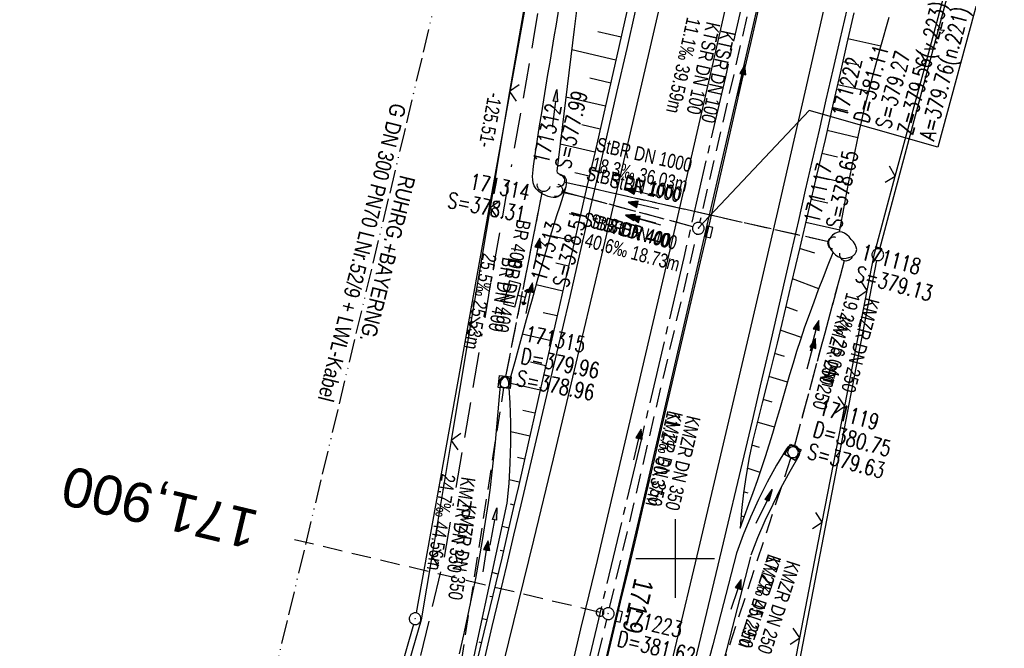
# Model space of a CAD drawing. Extents: x 509317 to 509828, y 453812 to 454779.
# Tile 13 of 23: x 509517 to 509642, y 454289 to 454369. Entities that reach past the tile are written whole.
import ezdxf
from ezdxf.enums import TextEntityAlignment as Align

# ---------------------------------------------------------------- set-up
doc = ezdxf.new("R2010")
doc.units = 0
doc.header["$LTSCALE"] = 10
doc.header["$MEASUREMENT"] = 0
for name, pattern in [('ACAD_ISO13W100', [36, 12, -3, 12, -3, 0, -3, 0, -3]), ('ACAD_ISO16W100', [73, 15, -6.5, 15, -6.5, 15, -7, 1, -7]), ('ACHSE', [5.5, 4, -0.5, 0.5, -0.5]), ('AUSGEZOGEN', [0]), ('LT00', [0]), ('LT12', [0.4, 0.3, -0.1]), ('LT17', [0.15, 0.1, -0.05]), ('STRICHLINIE2', [0.375, 0.25, -0.125])]:
    doc.linetypes.add(name, pattern=pattern)
doc.layers.get('0').update_dxf_attribs({"linetype": 'LT00'})
for name, color, linetype in [('--EK_FBR', 1, 'LT00'), ('--EK_Halt-Pfeil', 4, 'LT00'), ('--EK_Haltung', 7, 'STRICHLINIE2'), ('--EK_Haltung-Text', 140, 'LT00'), ('--EK_Schacht-Text', 5, 'LT00'), ('--EK_ST-93-1', 30, 'LT17'), ('--EL_DFK_AB_L', 21, 'LT00'), ('--EL_DFK_AB_P', 7, 'LT00'), ('--EL_Halt-Pfeil', 4, 'LT00'), ('--EL_Haltung', 182, 'STRICHLINIE2'), ('--EL_Haltung-Text', 182, 'LT00'), ('-AX-093', 35, 'ACHSE'), ('-ST-93-1', 250, 'LT00'), ('ABSTAND', 8, 'LT00'), ('BAB-KABEL', 220, 'ACAD_ISO16W100'), ('DFK_AB_L', 21, 'LT00'), ('DFK_AB_P', 7, 'LT00'), ('DL', 182, 'LT12'), ('DL_PFEIL', 201, 'LT00'), ('DL_TEXT', 182, 'LT00'), ('GASLTG', 250, 'ACAD_ISO13W100'), ('GASLTG_TEXT', 250, 'Continuous'), ('PFEIL', 140, 'AUSGEZOGEN'), ('V117_AFBR_BAB', 250, 'LT00'), ('V117_BOESCH', 250, 'LT00'), ('V117_BOSCHUNG', 250, 'LT00'), ('V117_GRABEN', 250, 'LT00'), ('V117_H_BORD', 8, 'LT00'), ('V117_KA_MULD', 182, 'LT00'), ('V117_KA_PRUF', 182, 'LT00'), ('V117_LD_MARK', 250, 'LT00'), ('V117_RASTER', 250, 'LT00'), ('V117_SINKK', 182, 'LT00'), ('V117_STROM', 80, 'LT00'), ('V117_UK_DURCH', 182, 'LT00'), ('V117_ZAUN', 40, 'LT00')]:
    doc.layers.add(name, color=color, linetype=linetype)
doc.styles.add('Beschrift', font='ARIAL.TTF')
doc.styles.add('Haltungsbeschriftung', font='ARIAL.TTF', dxfattribs={"width": 0.75})
doc.styles.add('schachtbeschriftung', font='romans.shx', dxfattribs={"width": 0.75, "height": 2})
doc.styles.get("Standard").update_dxf_attribs({"font": 'ARIAL.TTF'})
doc.styles.add('Versorgungsltg', font='ARIAL.TTF', dxfattribs={"width": 0.8, "height": 2})

# ---------------------------------------------------------------- blocks, each defined once
blk = doc.blocks.new('SYMB7050')
at = {"color": 0, "linetype": 'ByBlock'}
blk.add_lwpolyline([(0, 0), (0, 0.093), (0.046, 0.058)], dxfattribs=at)
blk = doc.blocks.new('SYMB0003')
at = {"color": 0, "linetype": 'ByBlock'}
for p, q in [((-0.015712, 0), (0.010166, 0.012015)), ((0, -0.021257), (-0.015712, 0)), ((0.010166, 0.012015), (0, -0.021257))]:
    blk.add_line(p, q, dxfattribs=at)
for points in [[(-0.031395, 0.499013), (-0.093691, 0.491144), (-0.154509, 0.475528), (-0.21289, 0.452414), (-0.267913, 0.422164), (-0.318712, 0.385257), (-0.364484, 0.342274), (-0.404509, 0.293893), (-0.438154, 0.240877), (-0.464888, 0.184062), (-0.484292, 0.124345), (-0.496058, 0.062667), (-0.5, 0)], [(-0.5, 0), (-0.496058, -0.062667), (-0.484292, -0.124345), (-0.464888, -0.184062), (-0.438154, -0.240877), (-0.404509, -0.293893), (-0.364485, -0.342274), (-0.318712, -0.385257), (-0.267914, -0.422164), (-0.21289, -0.452414), (-0.154509, -0.475529), (-0.093691, -0.491144), (-0.031395, -0.499014), (0.031395, -0.499014)], [(0.5, 0), (0.496057, 0.062667), (0.484292, 0.124345), (0.464888, 0.184062), (0.438153, 0.240877), (0.404509, 0.293893), (0.364484, 0.342274), (0.318712, 0.385257), (0.267913, 0.422164), (0.21289, 0.452414), (0.154509, 0.475528), (0.093691, 0.491144), (0.031395, 0.499013), (-0.031395, 0.499013)], [(0.031395, -0.499014), (0.093691, -0.491144), (0.154509, -0.475529), (0.21289, -0.452414), (0.267914, -0.422164), (0.318712, -0.385257), (0.364485, -0.342274), (0.404509, -0.293893), (0.438154, -0.240877), (0.464889, -0.184062), (0.484292, -0.124345), (0.496058, -0.062667), (0.5, 0)]]:
    blk.add_lwpolyline(points, dxfattribs=at)
blk = doc.blocks.new('Pfreil3')
at = {"layer": 'PFEIL'}
blk.add_hatch(color=256, dxfattribs=at).paths.add_polyline_path([(-1.55, 0.27), (-1.55, -0.27), (0, 0)])
for p, q in [((-1.55, 0), (-4.83, 0)), ((-1.55, -0.27), (-1.55, 0.27)), ((-1.55, 0.27), (0, 0)), ((0, 0), (-1.55, -0.27))]:
    blk.add_line(p, q, dxfattribs=at)
blk = doc.blocks.new('SYMB0652')
at = {"color": 0, "linetype": 'ByBlock'}
blk.add_lwpolyline([(-0.15, -0.075), (0.15, -0.075), (0.15, 0.075), (-0.15, 0.075), (-0.15, -0.075)], dxfattribs=at)
blk = doc.blocks.new('SYMB1210')
at = {"color": 0, "linetype": 'ByBlock'}
blk.add_line((0.018815, -0.179014), (0.055623, -0.17119), dxfattribs=at)
for points in [[(-0.2, -0.2), (-0.2, 0.2), (0.2, 0.2), (0.2, -0.2), (-0.2, -0.2)], [(0.018815, 0.179014), (-0.018815, 0.179014), (-0.055623, 0.17119), (-0.09, 0.155885), (-0.120444, 0.133766), (-0.145623, 0.105801), (-0.164438, 0.073213), (-0.176067, 0.037424), (-0.18, 0)], [(-0.18, 0), (-0.176067, -0.037424), (-0.164438, -0.073213), (-0.145623, -0.105801), (-0.120444, -0.133766), (-0.09, -0.155885), (-0.055623, -0.17119), (-0.018815, -0.179014), (0.018815, -0.179014)], [(0.18, 0), (0.176067, 0.037424), (0.164438, 0.073213), (0.145623, 0.105801), (0.120444, 0.133766), (0.09, 0.155885), (0.055623, 0.17119), (0.018815, 0.179014)], [(0.055623, -0.17119), (0.09, -0.155885), (0.120444, -0.133766), (0.145623, -0.105801), (0.164438, -0.073213), (0.176067, -0.037424), (0.18, 0)]]:
    blk.add_lwpolyline(points, dxfattribs=at)
blk = doc.blocks.new('SYMB1107')
at = {"color": 0, "linetype": 'ByBlock'}
for points in [[(-0.2, 0), (-0.196157, 0.039018), (-0.184776, 0.076537), (-0.166294, 0.111114), (-0.141421, 0.141421), (-0.111114, 0.166294), (-0.076537, 0.184776), (-0.039018, 0.196157), (0, 0.2)], [(0, 0.2), (0.039018, 0.196157), (0.076537, 0.184776), (0.111114, 0.166294), (0.141421, 0.141421), (0.166294, 0.111114), (0.184776, 0.076537), (0.196157, 0.039018), (0.2, 0)]]:
    blk.add_lwpolyline(points, dxfattribs=at)
blk = doc.blocks.new('SYMB0702')
at = {"color": 0, "linetype": 'ByBlock'}
for p, q in [((0.1, 0.175), (-0.1, 0.175)), ((0, 0.075), (0, 0.175)), ((0.071716, 0.203284), (0.071716, 0.146716))]:
    blk.add_line(p, q, dxfattribs=at)
for points in [[(-0.071716, 0.203284), (-0.1, 0.175), (-0.071716, 0.146716), (-0.071716, 0.203284)], [(0.071716, 0.203284), (0.1, 0.175), (0.071716, 0.146716)], [(0.15, 0.075), (-0.15, 0.075), (-0.15, -0.075), (0.15, -0.075), (0.15, 0.075)]]:
    blk.add_lwpolyline(points, dxfattribs=at)
blk = doc.blocks.new('SYMB0024')
at = {"color": 0, "linetype": 'ByBlock'}
for p, q in [((-0.5, 0.5), (0, 0)), ((0, 0), (0.5, 0.5))]:
    blk.add_line(p, q, dxfattribs=at)
blk = doc.blocks.new('SYMB0070')
at = {"color": 0, "linetype": 'ByBlock'}
for p, q in [((-0.5, 0), (0.2, 0)), ((0.5, 0), (0.2, 0.1)), ((0.2, 0.1), (0.2, 0)), ((0.468, 0), (0.21, 0.086)), ((0.21, 0.086), (0.21, -0.086)), ((0.21, -0.086), (0.468, 0)), ((0.22, -0.072), (0.437, 0)), ((0.23, -0.058), (0.405, 0)), ((0.24, -0.045), (0.374, 0)), ((0.342, 0), (0.25, 0.031)), ((0.25, 0.031), (0.25, -0.031)), ((0.25, -0.031), (0.342, 0)), ((0.26, -0.017), (0.31, 0)), ((0.27, -0.003), (0.279, 0))]:
    blk.add_line(p, q, dxfattribs=at)
for points in [[(0.2, 0), (0.2, -0.1), (0.5, 0)], [(0.437, 0), (0.22, 0.072), (0.22, -0.072)], [(0.405, 0), (0.23, 0.058), (0.23, -0.058)], [(0.374, 0), (0.24, 0.045), (0.24, -0.045)], [(0.31, 0), (0.26, 0.017), (0.26, -0.017)], [(0.279, 0), (0.27, 0.003), (0.27, -0.003)]]:
    blk.add_lwpolyline(points, dxfattribs=at)
blk = doc.blocks.new('SYMB2')
at = {"color": 0, "linetype": 'ByBlock', "flags": 128}
for points in [[(-0.031395, 0.499013), (-0.093691, 0.491144), (-0.154509, 0.475528), (-0.21289, 0.452414), (-0.267913, 0.422164), (-0.318712, 0.385257), (-0.364484, 0.342274), (-0.404509, 0.293893), (-0.438154, 0.240877), (-0.464888, 0.184062), (-0.484292, 0.124345), (-0.496058, 0.062667), (-0.5, 0)], [(-0.5, 0), (-0.496058, -0.062667), (-0.484292, -0.124345), (-0.464888, -0.184062), (-0.438154, -0.240877), (-0.404509, -0.293893), (-0.364485, -0.342274), (-0.318712, -0.385257), (-0.267914, -0.422164), (-0.21289, -0.452414), (-0.154509, -0.475529), (-0.093691, -0.491144), (-0.031395, -0.499014), (0.031395, -0.499014)], [(0.5, 0), (0.496057, 0.062667), (0.484292, 0.124345), (0.464888, 0.184062), (0.438153, 0.240877), (0.404509, 0.293893), (0.364484, 0.342274), (0.318712, 0.385257), (0.267913, 0.422164), (0.21289, 0.452414), (0.154509, 0.475528), (0.093691, 0.491144), (0.031395, 0.499013), (-0.031395, 0.499013)], [(0.031395, -0.499014), (0.093691, -0.491144), (0.154509, -0.475529), (0.21289, -0.452414), (0.267914, -0.422164), (0.318712, -0.385257), (0.364485, -0.342274), (0.404509, -0.293893), (0.438154, -0.240877), (0.464889, -0.184062), (0.484292, -0.124345), (0.496058, -0.062667), (0.5, 0)]]:
    blk.add_lwpolyline(points, dxfattribs=at)

msp = doc.modelspace()

# ---------------------------------------------------------------- linework, layer by layer
at = {"layer": '--EK_FBR', "color": 2}
for points in [[(509609.78, 454384.9), (509604.49, 454361.75), (509599.33, 454339.27), (509594.04, 454316.8), (509591.07, 454304.1), (509590.05, 454299.74), (509589.01, 454295.38), (509587.97, 454291.03), (509586.92, 454286.67)], [(509610.64, 454370.18), (509609.58, 454365.52), (509608.51, 454360.86), (509607.49, 454356.37), (509606.46, 454351.89), (509605.43, 454347.41), (509604.4, 454342.93), (509603.36, 454338.45), (509602.31, 454333.91), (509601.25, 454329.37), (509600.18, 454324.84), (509599.12, 454320.3), (509598.05, 454315.76)], [(509598.05, 454315.76), (509597.31, 454312.58), (509596.57, 454309.39), (509595.82, 454306.2), (509595.07, 454303.01), (509594.05, 454298.72), (509593.02, 454294.42), (509591.99, 454290.13), (509590.95, 454285.84), (509589.91, 454281.55), (509588.87, 454277.26), (509587.69, 454272.41), (509586.52, 454267.56), (509585.34, 454262.7), (509584.16, 454257.85), (509582.98, 454253), (509581.44, 454246.72), (509579.9, 454240.44), (509578.34, 454234.17), (509576.78, 454227.9), (509574.7, 454219.6), (509572.6, 454211.3), (509570.5, 454203.01)]]:
    msp.add_lwpolyline(points, dxfattribs=at)
at = {"layer": '--EK_FBR'}
for points in [[(509621.85, 454369.87), (509620.97, 454366.03), (509620.08, 454362.2), (509619.2, 454358.36), (509618.33, 454354.52), (509617.45, 454350.69), (509616.57, 454346.85), (509615.7, 454343.02), (509614.82, 454339.18), (509613.94, 454335.35), (509612.91, 454330.89), (509611.87, 454326.43), (509610.84, 454321.98), (509609.8, 454317.53), (509608.75, 454313.07)], [(509575.8, 454287.48), (509576.72, 454291.35), (509577.64, 454295.22), (509578.55, 454299.09), (509579.47, 454302.96), (509580.38, 454306.83), (509583.51, 454320.02), (509584.57, 454324.5), (509585.62, 454328.98), (509586.66, 454333.46), (509587.69, 454337.95), (509588.73, 454342.43), (509590.02, 454348.05), (509591.3, 454353.67), (509592.59, 454359.29), (509593.88, 454364.91), (509594.96, 454369.63)], [(509608.75, 454313.07), (509605.9, 454301.09), (509599.42, 454274), (509593.63, 454250.32), (509587.34, 454224.89), (509580.87, 454199.3), (509574.32, 454173.71), (509567.99, 454149.23), (509561.47, 454124.46), (509554.6, 454098.73), (509547.89, 454074.04)]]:
    msp.add_lwpolyline(points, dxfattribs=at)
at = {"layer": '--EK_Haltung'}
for p, q in [((509611.65, 454379.88), (509603.12, 454342.75)), ((509619.52, 454340.29), (509585.84, 454347.89)), ((509578.45, 454323.17), (509583.11, 454346.75)), ((509602.23, 454342.22), (509585.59, 454346.68)), ((509591.65, 454293.71), (509602.78, 454341.3)), ((509615.19, 454314.23), (509621.56, 454337.92)), ((509571.6, 454279.15), (509578.19, 454321.7)), ((509601.09, 454271.19), (509614.76, 454312.79)), ((509582.24, 454254.68), (509591.3, 454292.25))]:
    msp.add_line(p, q, dxfattribs=at)
at = {"layer": '--EK_Schacht-Text', "flags": 128}
msp.add_lwpolyline([(509638.65, 454371.62), (509633.46, 454352.32), (509617.08, 454356.99), (509602.95, 454342.02)], dxfattribs=at)
at = {"layer": '--EK_ST-93-1', "ltscale": 2.5}
msp.add_line((509590.44, 454293.14), (509551.53, 454302.38), dxfattribs=at)
at = {"layer": '--EL_DFK_AB_L'}
for p, q in [((509659.12, 454462.67), (509626, 454339.37)), ((509589.01, 454415.11), (509567.02, 454293.07)), ((509591.35, 454159.53), (509625.66, 454337.91)), ((509566.68, 454291.61), (509522.32, 454138.53))]:
    msp.add_line(p, q, dxfattribs=at)
at = {"layer": '--EL_Haltung'}
for p, q in [((509611.65, 454379.88), (509603.12, 454342.75)), ((509619.52, 454340.29), (509585.84, 454347.89)), ((509578.45, 454323.17), (509583.11, 454346.75)), ((509602.23, 454342.22), (509585.59, 454346.68)), ((509591.65, 454293.71), (509602.78, 454341.3)), ((509615.19, 454314.23), (509621.56, 454337.92)), ((509571.6, 454279.15), (509578.19, 454321.7)), ((509601.09, 454271.19), (509614.76, 454312.79)), ((509582.24, 454254.68), (509591.3, 454292.25))]:
    msp.add_line(p, q, dxfattribs=at)
at = {"layer": '-AX-093', "ltscale": 0.2}
msp.add_lwpolyline([(509611.62, 454384.36), (509606.39, 454361.31), (509601.09, 454338.29), (509595.7, 454315.28), (509590.24, 454292.29), (509584.7, 454269.32), (509579.08, 454246.36), (509573.39, 454223.43), (509567.61, 454200.52), (509561.76, 454177.62), (509555.83, 454154.75), (509549.83, 454131.89), (509543.74, 454109.06), (509537.58, 454086.24)], dxfattribs=at)
at = {"layer": 'BAB-KABEL', "ltscale": 0.03, "flags": 128}
msp.add_lwpolyline([(509654.18, 454752.31), (509649.8, 454731.91), (509645.39, 454711.52), (509640.68, 454673.99), (509628.98, 454666.4), (509623.35, 454623.69), (509618.17, 454588.72), (509612.85, 454551.17), (509607.22, 454515.13), (509602.81, 454490.11), (509597.97, 454465.58), (509592.07, 454427.9), (509586.78, 454397.77), (509581.94, 454365.98), (509576.64, 454335.85), (509570.59, 454300.15), (509566.51, 454283.22), (509563.93, 454275.01), (509554.7, 454243.68), (509546.38, 454216.59), (509537.75, 454189.63), (509530.61, 454161.42), (509521.72, 454129.27), (509507.61, 454076.48), (509491.41, 454016.32), (509481.47, 453981.55), (509458.21, 453903.63), (509443.88, 453851.22)], dxfattribs=at)
at = {"layer": 'DFK_AB_L'}
for p, q in [((509659.12, 454462.67), (509626, 454339.37)), ((509589.01, 454415.11), (509567.02, 454293.07)), ((509591.35, 454159.53), (509625.66, 454337.91)), ((509566.68, 454291.61), (509522.32, 454138.53))]:
    msp.add_line(p, q, dxfattribs=at)
at = {"layer": 'DL'}
for p, q in [((509619.52, 454340.29), (509585.84, 454347.89)), ((509578.45, 454323.17), (509583.11, 454346.75)), ((509602.23, 454342.22), (509585.59, 454346.68)), ((509615.19, 454314.23), (509621.56, 454337.92))]:
    msp.add_line(p, q, dxfattribs=at)
at = {"layer": 'GASLTG', "ltscale": 0.025, "flags": 128}
msp.add_lwpolyline([(509636.99, 454756.79), (509630.01, 454722.15), (509625.52, 454700.41), (509623.56, 454684.93), (509618.48, 454649.27), (509611.85, 454606.09), (509605.58, 454569.67), (509598.82, 454529.7), (509593.28, 454495.72), (509588.46, 454464.7), (509581.73, 454423.05), (509565.4, 454353.78), (509547.78, 454280.34), (509530.41, 454208.18), (509515.13, 454143.3), (509504.09, 454101.66), (509494.78, 454069.32), (509485.05, 454035.41), (509470.65, 453985.96), (509464.08, 453964.07), (509450.2, 453919.85), (509429.44, 453854.99)], dxfattribs=at)
at = {"layer": 'V117_AFBR_BAB', "color": 0}
for points in [[(509609.78, 454384.9), (509604.49, 454361.75), (509599.33, 454339.27), (509594.04, 454316.8), (509591.07, 454304.1), (509590.05, 454299.74), (509589.01, 454295.38), (509587.97, 454291.03), (509586.92, 454286.67)], [(509610.64, 454370.18), (509609.58, 454365.52), (509608.51, 454360.86), (509607.49, 454356.37), (509606.46, 454351.89), (509605.43, 454347.41), (509604.4, 454342.93), (509603.36, 454338.45), (509602.31, 454333.91), (509601.25, 454329.37), (509600.18, 454324.84), (509599.12, 454320.3), (509598.05, 454315.76)], [(509598.05, 454315.76), (509597.31, 454312.58), (509596.57, 454309.39), (509595.82, 454306.2), (509595.07, 454303.01), (509594.05, 454298.72), (509593.02, 454294.42), (509591.99, 454290.13), (509590.95, 454285.84), (509589.91, 454281.55), (509588.87, 454277.26), (509587.69, 454272.41), (509586.52, 454267.56), (509585.34, 454262.7), (509584.16, 454257.85), (509582.98, 454253), (509581.44, 454246.72), (509579.9, 454240.44), (509578.34, 454234.17), (509576.78, 454227.9), (509574.7, 454219.6), (509572.6, 454211.3), (509570.5, 454203.01)]]:
    msp.add_lwpolyline(points, dxfattribs=at)
at = {"layer": 'V117_AFBR_BAB'}
for points in [[(509621.85, 454369.87), (509620.97, 454366.03), (509620.08, 454362.2), (509619.2, 454358.36), (509618.33, 454354.52), (509617.45, 454350.69), (509616.57, 454346.85), (509615.7, 454343.02), (509614.82, 454339.18), (509613.94, 454335.35), (509612.91, 454330.89), (509611.87, 454326.43), (509610.84, 454321.98), (509609.8, 454317.53), (509608.75, 454313.07)], [(509575.8, 454287.48), (509576.72, 454291.35), (509577.64, 454295.22), (509578.55, 454299.09), (509579.47, 454302.96), (509580.38, 454306.83), (509583.51, 454320.02), (509584.57, 454324.5), (509585.62, 454328.98), (509586.66, 454333.46), (509587.69, 454337.95), (509588.73, 454342.43), (509590.02, 454348.05), (509591.3, 454353.67), (509592.59, 454359.29), (509593.88, 454364.91), (509594.96, 454369.63)], [(509608.75, 454313.07), (509605.9, 454301.09), (509599.42, 454274), (509593.63, 454250.32), (509587.34, 454224.89), (509580.87, 454199.3), (509574.32, 454173.71), (509567.99, 454149.23), (509561.47, 454124.46), (509554.6, 454098.73), (509547.89, 454074.04)]]:
    msp.add_lwpolyline(points, dxfattribs=at)
at = {"layer": 'V117_BOESCH'}
for points in [[(509594.25, 454371.35), (509592.88, 454365.26), (509591.86, 454360.78), (509590.84, 454356.29), (509589.81, 454351.8), (509588.77, 454347.32), (509587.74, 454342.84), (509586.87, 454339.11), (509586.01, 454335.39), (509585.15, 454331.66), (509584.29, 454327.94), (509583.44, 454324.21), (509582.59, 454320.48), (509581.95, 454317.65), (509581.31, 454314.83), (509580.68, 454312), (509580.04, 454309.17), (509579.39, 454306.35), (509578.66, 454303.2), (509577.92, 454300.05), (509577.16, 454296.9), (509576.41, 454293.75), (509575.64, 454290.61), (509574.88, 454287.46)], [(509622.73, 454369.42), (509621.86, 454365.59), (509621, 454361.75), (509620.13, 454357.92), (509619.08, 454353.33), (509618.01, 454348.74), (509616.95, 454344.15), (509615.87, 454339.57), (509614.78, 454334.98), (509614.18, 454332.45), (509613.58, 454329.91), (509612.97, 454327.38), (509612.35, 454324.85), (509611.72, 454322.32), (509611.08, 454319.79), (509610.43, 454317.27), (509609.89, 454315.07), (509609.42, 454312.85), (509609.03, 454310.62), (509608.7, 454308.37), (509608.46, 454306.12), (509608.28, 454303.86)], [(509620.92, 454341.55), (509621.3, 454343.6), (509621.68, 454345.66), (509622.08, 454347.71), (509622.48, 454349.77), (509622.9, 454351.82), (509623.33, 454353.86), (509624.2, 454357.64), (509625.15, 454361.41), (509626.17, 454365.15), (509627.26, 454368.88)], [(509586.07, 454347.29), (509585.68, 454346.06), (509585.3, 454344.84), (509584.91, 454343.61), (509584.1, 454340.97), (509583.31, 454338.32), (509582.53, 454335.67), (509581.78, 454333.01), (509581.03, 454330.35), (509580.3, 454327.68), (509579.57, 454325.02), (509578.84, 454322.35)], [(509608.28, 454303.86), (509608.84, 454305.38), (509609.4, 454306.89), (509609.94, 454308.41), (509610.48, 454309.93), (509611.01, 454311.46), (509611.51, 454312.99), (509611.98, 454314.47), (509612.43, 454315.96), (509612.87, 454317.45), (509613.31, 454318.94), (509613.74, 454320.43), (509614.17, 454321.92), (509614.61, 454323.42), (509615.05, 454324.9), (509615.51, 454326.39), (509615.99, 454327.86), (509616.53, 454329.46), (509617.09, 454331.05), (509617.68, 454332.64), (509618.27, 454334.22), (509618.88, 454335.79), (509619.49, 454337.37), (509620.11, 454338.94)]]:
    msp.add_lwpolyline(points, dxfattribs=at)
at = {"layer": 'V117_BOSCHUNG'}
for p, q in [((509593.13, 454366.35), (509590.16, 454367.02)), ((509621.99, 454366.18), (509626.19, 454365.25)), ((509592.46, 454363.41), (509586.83, 454364.71)), ((509621.33, 454363.25), (509623.37, 454362.8)), ((509591.8, 454360.48), (509589.13, 454361.1)), ((509620.67, 454360.33), (509624.64, 454359.45)), ((509591.13, 454357.56), (509586.1, 454358.72)), ((509620.01, 454357.41), (509621.97, 454356.97)), ((509590.46, 454354.63), (509588.1, 454355.18)), ((509619.35, 454354.49), (509623.27, 454353.59)), ((509589.79, 454351.71), (509585.37, 454352.73)), ((509618.68, 454351.58), (509620.67, 454351.11)), ((509589.07, 454348.63), (509587.23, 454349.09)), ((509618.01, 454348.65), (509622.07, 454347.7)), ((509588.45, 454345.93), (509585.84, 454346.54)), ((509617.33, 454345.73), (509619.42, 454345.24)), ((509587.9, 454343.53), (509586.49, 454343.85)), ((509616.65, 454342.81), (509620.97, 454341.8)), ((509587.16, 454340.36), (509584.12, 454341.06)), ((509617.79, 454338.83), (509615.84, 454339.45)), ((509586.43, 454337.19), (509584.81, 454337.57)), ((509585.69, 454334.03), (509582.29, 454334.81)), ((509618.3, 454334.31), (509614.92, 454335.58)), ((509584.96, 454330.86), (509583.18, 454331.27)), ((509615.57, 454331.47), (509614.08, 454332.01)), ((509584.23, 454327.69), (509580.54, 454328.55)), ((509616.08, 454328.13), (509613.37, 454329.04)), ((509613.91, 454325.7), (509612.65, 454326.09)), ((509583.51, 454324.53), (509581.59, 454324.97)), ((509582.8, 454321.42), (509578.85, 454322.32)), ((509614.32, 454322.45), (509611.93, 454323.15)), ((509612.34, 454319.9), (509611.19, 454320.24)), ((509582.14, 454318.49), (509580.59, 454318.85)), ((509612.65, 454316.69), (509610.44, 454317.34)), ((509581.48, 454315.57), (509579.1, 454316.11)), ((509610.76, 454314.12), (509609.75, 454314.43)), ((509580.82, 454312.64), (509579.93, 454312.84)), ((509610.83, 454310.93), (509609.17, 454311.5)), ((509580.16, 454309.71), (509578.88, 454310)), ((509609.28, 454308.29), (509608.72, 454308.49)), ((509579.49, 454306.79), (509579.05, 454306.89)), ((509608.8, 454305.27), (509608.39, 454305.42)), ((509578.81, 454303.87), (509577.98, 454304.06)), ((509578.13, 454300.94), (509577.74, 454301.03)), ((509577.43, 454298.02), (509576.71, 454298.2)), ((509576.73, 454295.1), (509576.4, 454295.18)), ((509576.03, 454292.19), (509575.44, 454292.33)), ((509575.32, 454289.27), (509575.06, 454289.33))]:
    msp.add_line(p, q, dxfattribs=at)
at = {"layer": 'V117_GRABEN'}
for points in [[(509586.07, 454347.29), (509585.9, 454346.97), (509585.72, 454346.67), (509585.52, 454346.4), (509585.3, 454346.18), (509585.05, 454346.03), (509584.78, 454345.95), (509584.48, 454345.94), (509584.17, 454345.98), (509583.85, 454346.07), (509583.53, 454346.19), (509583.07, 454346.42), (509582.66, 454346.7), (509582.32, 454347.04), (509582.07, 454347.42), (509581.94, 454347.79), (509581.87, 454348.18), (509581.85, 454348.6), (509581.87, 454349.02), (509581.92, 454349.46), (509581.98, 454349.9), (509582.23, 454351.66), (509582.49, 454353.37), (509582.75, 454355.06), (509583.01, 454356.71), (509583.28, 454358.35), (509583.54, 454359.97), (509583.81, 454361.57), (509584.08, 454363.17), (509584.35, 454364.76), (509584.61, 454366.36), (509584.88, 454367.97), (509585.2, 454369.89)], [(509587.46, 454369.74), (509587.16, 454367.36), (509584.95, 454349.28), (509584.98, 454349.13), (509585.09, 454349.02), (509585.25, 454348.93), (509585.44, 454348.85), (509585.63, 454348.77), (509585.81, 454348.67), (509586, 454348.48), (509586.11, 454348.22), (509586.13, 454347.93), (509586.12, 454347.62), (509586.07, 454347.29)], [(509620.92, 454341.55), (509620.62, 454341.49), (509620.32, 454341.35), (509620.04, 454341.15), (509619.81, 454340.9), (509619.63, 454340.62), (509619.53, 454340.32), (509619.53, 454340.03), (509619.6, 454339.74), (509619.73, 454339.46), (509619.91, 454339.19), (509620.11, 454338.94), (509620.41, 454338.65), (509620.73, 454338.42), (509621.08, 454338.26), (509621.47, 454338.19), (509621.79, 454338.2), (509622.11, 454338.28), (509622.42, 454338.4), (509622.69, 454338.57), (509622.91, 454338.77), (509623.05, 454339), (509623.11, 454339.31), (509623.05, 454339.63), (509622.91, 454339.96), (509622.69, 454340.29), (509622.43, 454340.61), (509622.14, 454340.91), (509621.85, 454341.17), (509621.56, 454341.38), (509621.25, 454341.51), (509620.92, 454341.55)], [(509554.75, 454207.5), (509555.85, 454211.62), (509556.93, 454215.74), (509557.99, 454219.86), (509559.05, 454223.99), (509560.09, 454228.12), (509561.12, 454232.25), (509562.14, 454236.38), (509563.15, 454240.52), (509564.16, 454244.65), (509565.17, 454248.79), (509566.18, 454252.93), (509567.18, 454257.07), (509568.6, 454262.92), (509570.03, 454268.77), (509571.46, 454274.62), (509572.88, 454280.47), (509578.61, 454307.02), (509578.85, 454309.56), (509579.01, 454312.12), (509579.09, 454314.68), (509579.09, 454317.24), (509579, 454319.79), (509578.84, 454322.35)], [(509577.78, 454322.51), (509577.61, 454320.59), (509577.44, 454318.66), (509577.27, 454316.73), (509577.08, 454314.81), (509576.88, 454312.89), (509576.67, 454310.97), (509576.44, 454309.05), (509576.19, 454307.13), (509575.83, 454304.71), (509575.44, 454302.29), (509575.01, 454299.88), (509574.56, 454297.47), (509574.08, 454295.07), (509573.57, 454292.67), (509573.05, 454290.27), (509572.51, 454287.88)], [(509577.78, 454322.51), (509577.94, 454322.73), (509578.09, 454322.93), (509578.24, 454323.06), (509578.38, 454323.1), (509578.51, 454323.03), (509578.63, 454322.86), (509578.74, 454322.62), (509578.84, 454322.35)], [(509614.16, 454313.97), (509612.9, 454311.86), (509611.71, 454309.71), (509610.61, 454307.51), (509609.59, 454305.27), (509608.66, 454303), (509607.81, 454300.69), (509604.79, 454289), (509600.68, 454273.8), (509594.88, 454249.97), (509588.68, 454224.71), (509582.14, 454199.16), (509575.67, 454173.45), (509569.28, 454148.87), (509562.75, 454124.21), (509555.88, 454098.45), (509550.02, 454076.54)], [(509615.81, 454313.12), (509615.86, 454313.39), (509615.84, 454313.66), (509615.74, 454313.91), (509615.57, 454314.12), (509615.35, 454314.27), (509615.1, 454314.36), (509614.83, 454314.37), (509614.57, 454314.3), (509614.34, 454314.17), (509614.16, 454313.97)], [(509609.69, 454300.47), (509610.54, 454302.65), (509611.47, 454304.81), (509612.46, 454306.93), (509613.51, 454309.03), (509614.63, 454311.1), (509615.81, 454313.12)], [(509482.97, 453841.04), (509489.99, 453864), (509497.45, 453889.24), (509511.92, 453936.46), (509519.1, 453960.49), (509525.97, 453984.38), (509533.03, 454008.35), (509539.85, 454032.86), (509544.59, 454049.31), (509551.62, 454076.07), (509557.76, 454098.12), (509564.68, 454123.93), (509571.04, 454148.57), (509577.63, 454173.26), (509584.08, 454198.9), (509590.5, 454224.42), (509596.71, 454249.61), (509602.6, 454273.37), (509606.61, 454288.55), (509609.63, 454300.21)]]:
    msp.add_lwpolyline(points, dxfattribs=at)
at = {"layer": 'V117_H_BORD'}
msp.add_lwpolyline([(509571.14, 454206.12), (509572.99, 454213.38), (509574.83, 454220.64), (509576.66, 454227.9), (509578.86, 454236.67), (509581.04, 454245.45), (509583.21, 454254.23), (509585.37, 454263.01), (509587.51, 454271.79), (509589.63, 454280.58), (509591.73, 454289.38), (509593.82, 454298.17), (509595.88, 454306.98), (509597.93, 454315.78), (509613.7, 454384.15)], dxfattribs=at)
at = {"layer": 'V117_LD_MARK'}
for points in [[(509599.31, 454376), (509596.68, 454364.54), (509594.27, 454354.16), (509591.85, 454343.79), (509589.4, 454333.42), (509586.93, 454323.05), (509584.45, 454312.69), (509581.95, 454302.33), (509579.43, 454291.98), (509576.89, 454281.63), (509574.34, 454271.28), (509571.78, 454260.94), (509569.2, 454250.6), (509566.62, 454240.26), (509564.02, 454229.93), (509561.4, 454219.59), (509558.78, 454209.26), (509556.16, 454198.94)], [(509619.95, 454374.49), (509616.5, 454359.32), (509613.02, 454344.17), (509609.5, 454329.02), (509605.96, 454313.88), (509602.97, 454301.23), (509599.97, 454288.59), (509596.94, 454275.95), (509593.88, 454263.32), (509590.81, 454250.7), (509587.7, 454238.08), (509584.58, 454225.46), (509581.43, 454212.86), (509578.25, 454200.26), (509575.04, 454187.66), (509571.81, 454175.08), (509568.55, 454162.5), (509565.26, 454149.93), (509562.55, 454139.65), (509559.82, 454129.37), (509557.08, 454119.1), (509554.31, 454108.83), (509551.53, 454098.56), (509548.74, 454088.3)]]:
    msp.add_lwpolyline(points, dxfattribs=at)
at = {"layer": 'V117_RASTER'}
for p, q in [((509600, 454305), (509600, 454295)), ((509595, 454300), (509605, 454300))]:
    msp.add_line(p, q, dxfattribs=at)
at = {"layer": 'V117_ZAUN'}
for p, q in [((509631.94, 454363.12), (509635.86, 454377.6)), ((509581.47, 454374.19), (509578.92, 454359.41)), ((509628.03, 454348.64), (509631.94, 454363.12)), ((509576.43, 454344.62), (509573.96, 454329.82)), ((509621.59, 454319.36), (509624.45, 454334.08)), ((509573.96, 454329.82), (509571.49, 454315.03)), ((509618.73, 454304.63), (509621.59, 454319.36)), ((509571.49, 454315.03), (509569.02, 454300.23)), ((509615.87, 454289.91), (509618.73, 454304.63)), ((509613.01, 454275.18), (509615.87, 454289.91))]:
    msp.add_line(p, q, dxfattribs=at)
for points in [[(509578.92, 454359.41), (509578.1, 454354.62), (509576.43, 454344.62)], [(509624.45, 454334.08), (509625.36, 454338.79), (509628.03, 454348.64)], [(509569.02, 454300.23), (509567.68, 454292.2), (509565.75, 454285.62)]]:
    msp.add_lwpolyline(points, dxfattribs=at)

# ---------------------------------------------------------------- block references
at = {"layer": '--EK_Halt-Pfeil', "yscale": 4, "zscale": 4}
for p, xscale, rotation in [((509608.45, 454360.85), 4.000000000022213, 77.46254000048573), ((509595.67, 454346.56), 4.000000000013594, 167.27213000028), ((509596.23, 454342.95), 4.000000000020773, 165.0044699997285), ((509581.43, 454333.13), 4.000000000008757, 78.82329000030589), ((509617.76, 454328.36), 4.000000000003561, 74.94817999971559), ((509595.21, 454314.49), 4.000000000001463, 76.83048999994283), ((509575.88, 454300.27), 3.999999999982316, 81.19072000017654), ((509607.76, 454295.43), 3.999999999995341, 71.79824999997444)]:
    msp.add_blockref('SYMB0070', p, dxfattribs=dict(at, xscale=xscale, rotation=rotation))
at = {"layer": '--EL_DFK_AB_L', "xscale": 10, "yscale": 10, "zscale": 10, "rotation": 263.3142599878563}
msp.add_blockref('SYMB7050', (509633.38, 454367.33), dxfattribs=at)
at = {"layer": '--EL_DFK_AB_P', "xscale": 1.500000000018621, "yscale": 1.5, "zscale": 1.5, "rotation": 264.7377099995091}
for p in [(509625.8, 454338.65), (509566.89, 454292.33)]:
    msp.add_blockref('SYMB0003', p, dxfattribs=at)
at = {"layer": '--EL_Halt-Pfeil', "yscale": 4, "zscale": 4}
for p, xscale, rotation in [((509608.45, 454360.85), 4.000000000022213, 77.46254000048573), ((509595.97, 454344.89), 4.000000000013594, 167.27213000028), ((509595.6, 454343.17), 4.000000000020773, 165.0044699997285), ((509581.43, 454333.13), 4.000000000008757, 78.82329000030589), ((509617.33, 454326.07), 4.000000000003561, 74.94817999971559), ((509595.21, 454314.49), 4.000000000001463, 76.83048999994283), ((509575.88, 454300.27), 3.999999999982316, 81.19072000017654), ((509607.76, 454295.43), 3.999999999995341, 71.79824999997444)]:
    msp.add_blockref('SYMB0070', p, dxfattribs=dict(at, xscale=xscale, rotation=rotation))
at = {"layer": '-ST-93-1', "rotation": 274.1956499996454}
msp.add_blockref('SYMB2', (509590.44, 454293.14), dxfattribs=at)
at = {"layer": 'DFK_AB_L', "xscale": 10, "yscale": 10, "zscale": 10, "rotation": 263.3142599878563}
msp.add_blockref('SYMB7050', (509633.38, 454367.33), dxfattribs=at)
at = {"layer": 'DFK_AB_P', "xscale": 1.500000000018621, "yscale": 1.5, "zscale": 1.5, "rotation": 264.7377099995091}
for p in [(509625.8, 454338.65), (509566.89, 454292.33)]:
    msp.add_blockref('SYMB0003', p, dxfattribs=at)
at = {"layer": 'DL_PFEIL', "yscale": 4, "zscale": 4}
for p, xscale, rotation in [((509595.97, 454344.89), 4.000000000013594, 167.27213000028), ((509595.6, 454343.17), 4.000000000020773, 165.0044699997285), ((509582.39, 454338.8), 4.000000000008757, 78.82329000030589), ((509617.33, 454326.07), 4.000000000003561, 74.94817999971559)]:
    msp.add_blockref('SYMB0070', p, dxfattribs=dict(at, xscale=xscale, rotation=rotation))
at = {"layer": 'PFEIL'}
for p, rotation in [((509584.95, 454359.69), 82.56388947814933), ((509612.37, 454308.79), 64.16687955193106), ((509577.28, 454306.44), 79.50139692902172)]:
    msp.add_blockref('Pfreil3', p, dxfattribs=dict(at, rotation=rotation))
at = {"layer": 'V117_KA_MULD', "zscale": 3.8}
for p, xscale, yscale, rotation in [((509578.31, 454322.44), 3.799999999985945, 3.799999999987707, 264.9642845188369), ((509615, 454313.51), 3.800000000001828, 3.800000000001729, 241.2195984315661)]:
    msp.add_blockref('SYMB1210', p, dxfattribs=dict(at, xscale=xscale, yscale=yscale, rotation=rotation))
at = {"layer": 'V117_KA_PRUF', "xscale": 1.499999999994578, "yscale": 1.5, "zscale": 1.5, "rotation": 255.4038000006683}
for p in [(509602.95, 454342.02), (509591.48, 454292.98)]:
    msp.add_blockref('SYMB0003', p, dxfattribs=at)
at = {"layer": 'V117_SINKK', "zscale": 4.5}
for p, xscale, yscale, rotation in [((509604.32, 454341.54), 4.499999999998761, 4.500000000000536, 256.9694262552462), ((509592.81, 454292.63), 4.49999999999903, 4.50000000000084, 256.3993448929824)]:
    msp.add_blockref('SYMB0652', p, dxfattribs=dict(at, xscale=xscale, yscale=yscale, rotation=rotation))
at = {"layer": 'V117_STROM', "xscale": 9.999999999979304, "yscale": 10, "zscale": 10, "rotation": 255.4037999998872}
msp.add_blockref('SYMB0702', (509579.24, 454333.68), dxfattribs=at)
at = {"layer": 'V117_UK_DURCH', "zscale": 4}
for p, xscale, yscale, rotation in [((509585.11, 454348.06), 3.999999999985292, 4.000000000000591, 257.2766704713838), ((509583.25, 454347.49), 3.999999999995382, 4.000000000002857, 168.3008376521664), ((509584.86, 454346.87), 3.999999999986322, 4, 255.4037999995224), ((509620.25, 454340.12), 3.999999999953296, 4.000000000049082, 77.27636388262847), ((509621.76, 454338.65), 3.999999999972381, 4.000000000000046, 165.7923203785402)]:
    msp.add_blockref('SYMB1107', p, dxfattribs=dict(at, xscale=xscale, yscale=yscale, rotation=rotation))
at = {"layer": 'V117_ZAUN', "yscale": 2.099999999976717, "zscale": 2.1}
for p, xscale, rotation in [((509631.94, 454363.12), 2.100000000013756, 74.87571999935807), ((509578.92, 454359.41), 2.099999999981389, 260.2354000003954), ((509628.03, 454348.64), 2.100000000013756, 74.87571999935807), ((509576.43, 454344.62), 2.099999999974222, 260.5197100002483), ((509624.45, 454334.08), 2.100000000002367, 79.0115400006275), ((509573.96, 454329.82), 2.099999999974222, 260.5197100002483), ((509621.59, 454319.36), 2.100000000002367, 79.0115400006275), ((509571.49, 454315.03), 2.099999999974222, 260.5197100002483), ((509618.73, 454304.63), 2.100000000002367, 79.0115400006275), ((509569.02, 454300.23), 2.099999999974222, 260.5197100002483), ((509615.87, 454289.91), 2.100000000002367, 79.0115400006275)]:
    msp.add_blockref('SYMB0024', p, dxfattribs=dict(at, xscale=xscale, rotation=rotation))

# ---------------------------------------------------------------- texts
at = {"layer": '--EK_Haltung-Text', "style": 'Haltungsbeschriftung', "width": 0.75}
for s, rotation, p in [('11.1‰ 39.59m', -102.5375, (509601.52, 454368.96)), ('KTSR DN 100', -102.5375, (509604.02, 454368.4)), ('StBR DN 1000', -12.7279, (509589.84, 454351.86)), ('18.3‰ 36.03m', -12.7279, (509589.27, 454349.36)), ('StBR DN 400', -14.9955, (509589.02, 454342.17)), ('40.6‰ 18.73m', -14.9955, (509588.36, 454339.7)), ('25.5‰ 25.53m', -101.1767, (509575.54, 454338.93)), ('BR DN 400', -101.1767, (509578.05, 454338.43)), ('19.2‰ 26.04m', -105.0518, (509621.84, 454333.93)), ('KMZR DN 250', -105.0518, (509624.31, 454333.26)), ('11.1‰ 50.37m', -103.1695, (509599.02, 454318.89)), ('KMZR DN 350', -103.1695, (509601.51, 454318.3)), ('24.7‰ 44.56m', -98.8093, (509570.28, 454310.85)), ('KMZR DN 350', -98.8093, (509572.81, 454310.46)), ('17.2‰ 45.29m', -108.2018, (509611.84, 454300.66)), ('KMZR DN 250', -108.2018, (509614.27, 454299.87))]:
    msp.add_text(s, height=1.8, rotation=rotation, dxfattribs=at).set_placement(p)
at = {"layer": '--EK_Schacht-Text', "style": 'schachtbeschriftung', "width": 0.75}
for s, rotation, p in [('Z=379.56(v.223)', 75.0045, (509630.18, 454353.78)), ('A=379.76(n.221)', 75.0045, (509632.96, 454353.04)), ('D=381.11', 75.0045, (509624.61, 454355.27)), ('171222', 75.0045, (509621.83, 454356.02)), ('S=379.27', 75.0045, (509627.39, 454354.53)), ('S=377.99', 77.2791, (509586.64, 454349.46)), ('171312', 77.2791, (509583.84, 454350.09)), ('S=378.65', 77.2721, (509621.13, 454341.87)), ('171117', 77.2721, (509618.32, 454342.5)), ('S=378.51', 75.012, (509586.33, 454334.35)), ('171313', 75.012, (509583.54, 454335.09)), ('171118', -15.0559, (509623.51, 454338.1)), ('S=379.13', -15.0559, (509622.77, 454335.32)), ('171315', -11.1767, (509580.78, 454327.67)), ('D=379.96', -11.1767, (509580.22, 454324.84)), ('S=378.96', -11.1767, (509579.66, 454322.02)), ('171119', -15.0518, (509618.17, 454318.33)), ('D=380.75', -15.0518, (509617.42, 454315.55)), ('S=379.63', -15.0518, (509616.68, 454312.76)), ('171223', -13.1695, (509593.13, 454291.68)), ('D=381.62', -13.1695, (509592.48, 454288.88))]:
    msp.add_text(s, height=2, rotation=rotation, dxfattribs=at).set_placement(p)
for s, p in [('171314', (509581.28, 454345.56)), ('S=378.31', (509580.72, 454342.74))]:
    msp.add_text(s, height=2, rotation=-11.1767, dxfattribs=at).set_placement(p, align=Align.RIGHT)
at = {"layer": '--EK_ST-93-1', "style": 'Beschrift'}
msp.add_text('171,900', height=5, rotation=-193.4557, dxfattribs=at).set_placement((509546.66, 454303.54), align=Align.MIDDLE_LEFT)
at = {"layer": '--EL_Haltung-Text', "style": 'Haltungsbeschriftung', "width": 0.75}
for s, rotation, p in [('KTSR DN 100', -102.5375, (509605.89, 454367.32)), ('StBR DN 1000', -12.7279, (509588.57, 454348.18)), ('StBR DN 400', -14.9955, (509588.12, 454342.38)), ('BR DN 400', -101.1767, (509578.8, 454338.34)), ('KMZR DN 250', -105.0518, (509620.63, 454331.06)), ('KMZR DN 350', -103.1695, (509599.25, 454318.87)), ('KMZR DN 350', -98.8093, (509572.96, 454306.99)), ('KMZR DN 250', -108.2018, (509611.84, 454300.66))]:
    msp.add_text(s, height=1.8, rotation=rotation, dxfattribs=at).set_placement(p)
at = {"layer": '-ST-93-1', "style": 'Beschrift', "width": 0.8}
msp.add_text('  171.9', height=2.5, rotation=-103.4544, dxfattribs=at).set_placement((509595.23, 454299.12))
at = {"layer": 'ABSTAND', "width": 0.75}
msp.add_text(' -125.51-', height=1.8, rotation=-100.2098, dxfattribs=at).set_placement((509576.32, 454359.9))
at = {"layer": 'DL_TEXT', "style": 'Haltungsbeschriftung', "width": 0.75}
for s, rotation, p in [('StBR 1000', -12.7279, (509591.55, 454347.29)), ('BR 400', -101.1767, (509579.88, 454343.24)), ('StBR 400', -14.9955, (509591.36, 454341.6)), ('KMZR 250', -105.0518, (509620.63, 454331.06))]:
    msp.add_text(s, height=1.8, rotation=rotation, dxfattribs=at).set_placement(p)
at = {"layer": 'GASLTG_TEXT', "insert": (509561.74, 454338.53), "char_height": 2, "attachment_point": 5, "rotation": 256.1043, "style": 'Versorgungsltg'}
msp.add_mtext('{\\fArial|b0|i0|c238|p34;RUHRG.+BAYERNG.\\PG DN 300} {\\fArial|b0|i0|c238|p34;PN70 LNr.52/9 + LWL-Kabel}', dxfattribs=at)

doc.saveas('drawing.dxf')
